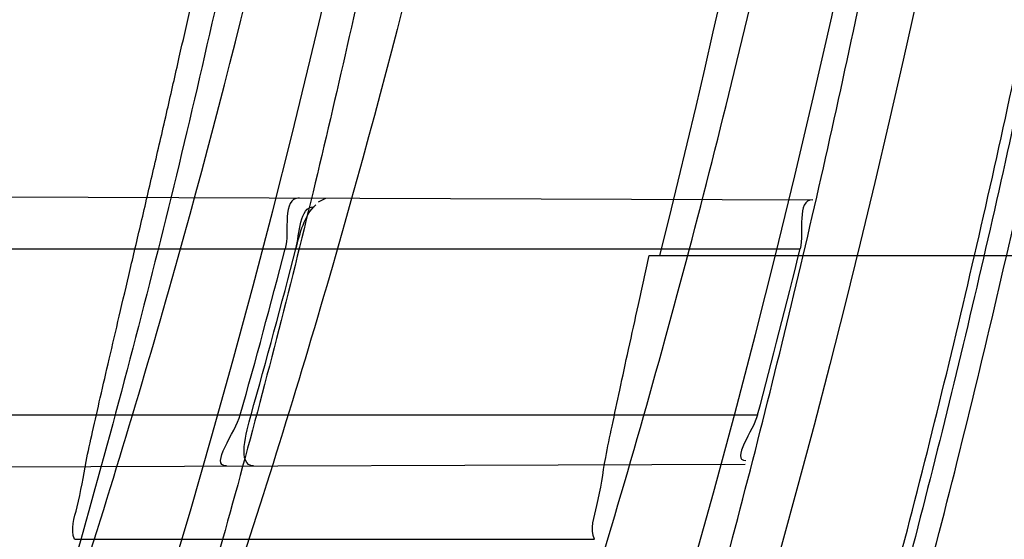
# Model space of a CAD drawing. Header units: millimetres. Extents: x 0 to 297, y 0 to 210.
# Tile 92 of 256: x 147.7758 to 147.8054, y 92.7954 to 92.811. Entities that reach past the tile are written whole.
import ezdxf

# ---------------------------------------------------------------- set-up
doc = ezdxf.new("R2010")
doc.units = ezdxf.units.MM
doc.header["$LTSCALE"] = 16.335
doc.layers.get('0').update_dxf_attribs({"linetype": 'CONTINUOUS'})
for name, color, linetype in [('01_GLOBAL', 7, 'CONTINUOUS'), ('INTFCLR_1', 7, 'CONTINUOUS'), ('INTFCLR_144815', 7, 'CONTINUOUS')]:
    doc.layers.add(name, color=color, linetype=linetype)

msp = doc.modelspace()

# ---------------------------------------------------------------- linework, layer by layer
at = {"color": 7, "linetype": 'Continuous'}
msp.add_circle((148.2308034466, 92.1164639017), 1.9, dxfattribs=at)
at = {"color": 9, "linetype": 'Continuous'}
msp.add_arc((148.2308034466, 92.1164639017), 1.8756493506, 92.9674534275, 177.0325465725, dxfattribs=at)
at = {"layer": '01_GLOBAL', "color": 7, "linetype": 'Continuous'}
msp.add_circle((148.2308034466, 92.1164639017), 1.925, dxfattribs=at)
at = {"layer": 'INTFCLR_1', "color": 9, "linetype": 'Continuous'}
for p, q in [((147.7562380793, 92.8057290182), (147.7996285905, 92.8055775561)), ((147.7565565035, 92.80410369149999), (147.799248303, 92.80410369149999)), ((147.755059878, 92.7991036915), (147.7979681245, 92.7991036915)), ((147.7537535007, 92.7974696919), (147.7975919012, 92.7976227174))]:
    msp.add_line(p, q, dxfattribs=at)
at = {"layer": 'INTFCLR_1', "color": 7, "linetype": 'Continuous'}
msp.add_line((147.7847686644, 92.8055126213), (147.7849910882, 92.8056286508), dxfattribs=at)
at = {"layer": 'INTFCLR_1', "color": 6, "linetype": 'Continuous'}
for centre, radius, start, end in [((147.5056636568, 92.8766036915), 0.3017258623, 270, 90.00000002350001), ((147.5056636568, 92.8766036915), 0.2867456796, 270, 90.00000002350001), ((147.5056857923, 92.8766022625), 0.2873793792, 344.3551674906, 345.3878368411), ((147.5059944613, 92.8766022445), 0.2873923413, 344.3558949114, 345.3885142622), ((147.505685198, 92.8766024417), 0.3023828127, 345.1497552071, 346.1277321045)]:
    msp.add_arc(centre, radius, start, end, dxfattribs=at)
at = {"layer": 'INTFCLR_1', "color": 9, "linetype": 'Continuous'}
for points, knots in [([(147.7739207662, 92.7833025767), (147.7745143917, 92.7849178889), (147.775677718, 92.78817961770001), (147.7778942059, 92.7947943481), (147.7814905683, 92.8066675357), (147.7848253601, 92.820603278), (147.7870274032, 92.8330582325), (147.787953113, 92.83941797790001), (147.7884308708, 92.8430963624), (147.7895335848, 92.8523310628), (147.7906793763, 92.8681102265), (147.7904956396, 92.88672685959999), (147.789629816, 92.89879125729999), (147.7890851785, 92.90436193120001), (147.7886841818, 92.9080669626), (147.7874452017, 92.918066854), (147.7846320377, 92.9340794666), (147.7805782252, 92.9497128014), (147.7776786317, 92.9589915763), (147.7765880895, 92.96231049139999), (147.7749290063, 92.96719941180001), (147.771186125, 92.9774204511), (147.7647225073, 92.99242174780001), (147.7573615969, 93.00659423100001), (147.7522300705, 93.01531748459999), (147.74983173, 93.0192005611), (147.748238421, 93.02173172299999), (147.7439293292, 93.0283886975), (147.7367086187, 93.03860548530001), (147.7266787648, 93.0510431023), (147.7181834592, 93.0603660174), (147.7122490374, 93.0663251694), (147.7089678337, 93.0694802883), (147.7044151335, 93.07373538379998), (147.6980427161, 93.0793069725), (147.691144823, 93.084712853), (147.6867712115, 93.0878231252), (147.6846401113, 93.08925308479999), (147.683241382, 93.0901520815), (147.6819885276, 93.09091746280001), (147.6808874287, 93.09154948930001), (147.6799491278, 93.09203983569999), (147.6791251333, 93.09242738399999), (147.6784918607, 93.0926304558), (147.6779419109, 93.0927747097), (147.6776450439, 93.0924128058), (147.6779068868, 93.09190500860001), (147.678285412, 93.09126392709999), (147.678982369, 93.0903782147), (147.6799093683, 93.0892868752), (147.68099579, 93.0880857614), (147.6821866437, 93.08680384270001), (147.6839471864, 93.0849402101), (147.6864529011, 93.0823207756), (147.6911298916, 93.0774130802), (147.696237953, 93.07190717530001), (147.7008912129, 93.0666447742), (147.7037675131, 93.0632984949), (147.7083927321, 93.0578052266), (147.7154736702, 93.0489031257), (147.7247566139, 93.03595157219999), (147.731475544, 93.0253784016), (147.7358745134, 93.0178524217), (147.7388592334, 93.01255911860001), (147.7440084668, 93.0028972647), (147.7508853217, 92.9883069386), (147.755629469, 92.9761424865), (147.7578360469, 92.9698354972)], [0, 0, 0, 0, 0.0103792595, 0.0208842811, 0.0420721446, 0.0851858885, 0.1071984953, 0.1183380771, 0.123943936, 0.1295693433, 0.1744299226, 0.2192388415, 0.2417237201, 0.2473597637, 0.2529962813, 0.2641993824, 0.3081295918, 0.3509327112, 0.3614952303, 0.3667582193, 0.3720021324, 0.3926323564, 0.4323913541, 0.4704239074, 0.4888657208, 0.4934194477, 0.497950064, 0.5069039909, 0.5412450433, 0.5733438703, 0.6032118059, 0.6172673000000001, 0.6240601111, 0.6306649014, 0.6548506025, 0.6750843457, 0.6834913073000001, 0.6872123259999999, 0.6905622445, 0.6935176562, 0.6960693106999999, 0.6982084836, 0.6999280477, 0.7014829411, 0.7024060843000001, 0.7029587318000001, 0.7038763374, 0.7054334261, 0.7076628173, 0.7105600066, 0.714112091, 0.7174145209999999, 0.7211168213, 0.7295725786, 0.7392778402, 0.7620040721, 0.7748640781, 0.7816422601, 0.7886165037, 0.8181744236, 0.8502177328, 0.884679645, 0.8936796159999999, 0.902792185, 0.9213283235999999, 0.9597006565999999, 1, 1, 1, 1]), ([(147.6811764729, 93.0916036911), (147.6818287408, 93.0916035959), (147.6836257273, 93.09064726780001), (147.6857695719, 93.0894825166), (147.6878575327, 93.08815416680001), (147.690022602, 93.08673125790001), (147.6944669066, 93.0836295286), (147.7014777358, 93.0782474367), (147.7079605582, 93.07269628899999), (147.7125922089, 93.06845780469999), (147.7159282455, 93.06531718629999), (147.7219597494, 93.05938825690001), (147.730595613, 93.0501132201), (147.7407946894, 93.0377377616), (147.7481414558, 93.0275676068), (147.7525258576, 93.02094069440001), (147.75414614, 93.0184223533), (147.7565841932, 93.01456039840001), (147.7617989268, 93.0058880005), (147.7692817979, 92.99179533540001), (147.7758568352, 92.9768697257), (147.7796645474, 92.9666988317), (147.7813517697, 92.961835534), (147.7824604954, 92.9585349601), (147.7854073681, 92.94931094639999), (147.7895285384, 92.9337676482), (147.7923901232, 92.91783829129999), (147.7936501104, 92.9078915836), (147.7940578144, 92.90420708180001), (147.7946115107, 92.8986677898), (147.7954917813, 92.88667134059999), (147.7956786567, 92.8681563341), (147.7945135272, 92.85246501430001), (147.7933925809, 92.8432832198), (147.7929068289, 92.8396251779), (147.7919655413, 92.8333000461), (147.7897259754, 92.82091051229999), (147.7863346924, 92.80705067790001), (147.7826792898, 92.79524665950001), (147.7804259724, 92.7886688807), (147.7792433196, 92.78542534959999), (147.7786398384, 92.7838190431)], [0, 0, 0, 0, 0.0056084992, 0.016622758, 0.0214510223, 0.0268121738, 0.0389184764, 0.0680276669, 0.1027789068, 0.1122614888, 0.1220107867, 0.1421735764, 0.1849752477, 0.2309092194, 0.2799812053, 0.2927645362, 0.2992310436, 0.3057293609, 0.3320345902, 0.3862266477, 0.4428037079, 0.4721337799, 0.479586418, 0.4870651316, 0.5020714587, 0.5628449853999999, 0.6251697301, 0.6410581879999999, 0.6490513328, 0.6570434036, 0.6889243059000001, 0.7524504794, 0.8160576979, 0.8240355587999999, 0.8319861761, 0.8477866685, 0.8790166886, 0.9402183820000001, 0.9703167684, 0.9852456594, 1, 1, 1, 1]), ([(147.6811764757, 92.6616036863), (147.6810781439, 92.6616036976), (147.6808373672, 92.6616511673), (147.6808497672, 92.6620839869), (147.6811074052, 92.66252928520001), (147.6815528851, 92.66319115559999), (147.6822318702, 92.6640149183), (147.6835407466, 92.6654986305), (147.6855593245, 92.6676144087), (147.6883533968, 92.67047263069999), (147.6928736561, 92.67507601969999), (147.6978811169, 92.68027873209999), (147.7024841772, 92.6852758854), (147.7049756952, 92.68805332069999), (147.7064519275, 92.6897231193), (147.7103658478, 92.69419510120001), (147.7171547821, 92.70234315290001), (147.7265732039, 92.71484082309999), (147.7342592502, 92.7262958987), (147.7391039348, 92.7342592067), (147.7413524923, 92.7381219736), (147.7428653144, 92.74076896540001), (147.7470335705, 92.74827048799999), (147.7534974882, 92.7611245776), (147.7597854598, 92.7761068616), (147.7637211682, 92.7870999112), (147.7655837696, 92.7927940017), (147.7666180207, 92.7961131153), (147.7691666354, 92.8045735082), (147.7729221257, 92.8193173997), (147.7759956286, 92.83708214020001), (147.7773158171, 92.8488648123), (147.7777944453, 92.8543974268), (147.7780778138, 92.8581145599), (147.7786975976, 92.86830028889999), (147.7788639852, 92.8849640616), (147.7776820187, 92.90156740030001), (147.7764527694, 92.9116340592), (147.7759502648, 92.9152888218), (147.7751474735, 92.9207210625), (147.7731505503, 92.93223826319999), (147.7691057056, 92.949481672), (147.7648598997, 92.9628870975), (147.7625223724, 92.96940981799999)], [0, 0, 0, 0, 0.0008731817, 0.001718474, 0.0032338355, 0.0055641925, 0.0087322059, 0.0127298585, 0.0231213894, 0.0346993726, 0.0482226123, 0.08041255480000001, 0.0988155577, 0.1085507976, 0.1135449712, 0.1186069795, 0.1613231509, 0.207686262, 0.2575123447, 0.2837454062, 0.2904461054, 0.2972015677, 0.3108182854, 0.366650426, 0.4248609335, 0.4549769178, 0.4703146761, 0.4780576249, 0.4858477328, 0.5487775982, 0.6130123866, 0.6457680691, 0.6540347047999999, 0.6623246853, 0.6788711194, 0.7446474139, 0.8101273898, 0.8265053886, 0.8346996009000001, 0.8428861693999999, 0.8752668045, 0.9384714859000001, 1, 1, 1, 1])]:
    msp.add_open_spline(points, degree=3, knots=knots, dxfattribs=at)
at = {"layer": 'INTFCLR_1', "color": 6, "linetype": 'Continuous'}
for points, knots in [([(147.7024190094, 93.0916036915), (147.7018087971, 93.0916036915), (147.7029114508, 93.08950324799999), (147.7038583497, 93.08834455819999), (147.7054058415, 93.0863113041), (147.7073153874, 93.0840115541), (147.7097564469, 93.0810765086), (147.7126098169, 93.0776680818), (147.7156703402, 93.073960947), (147.7186923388, 93.0702356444), (147.721505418, 93.0666872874), (147.7240879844, 93.06335701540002), (147.7264364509, 93.0602594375), (147.7285589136, 93.05739951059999), (147.7304701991, 93.0547707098), (147.7321890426, 93.05236174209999), (147.7337330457, 93.05015870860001), (147.7351142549, 93.0481557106), (147.7363481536, 93.04633959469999), (147.7374498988, 93.04469533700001), (147.7384368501, 93.0432038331), (147.7393145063, 93.04186262), (147.740301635, 93.0403384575), (147.7413416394, 93.03871140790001), (147.7424164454, 93.0370044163), (147.7434051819, 93.03541431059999), (147.7444675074, 93.0336832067), (147.7454727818, 93.0320194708), (147.7463989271, 93.0304656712), (147.7472040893, 93.0291000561), (147.7480924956, 93.0275744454), (147.7490691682, 93.0258742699), (147.7501439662, 93.02397450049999), (147.7513258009, 93.02184928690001), (147.7526254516, 93.0194658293), (147.7540567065, 93.016782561), (147.7556293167, 93.01375936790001), (147.7573520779, 93.0103498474), (147.7592357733, 93.0064972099), (147.7612959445, 93.00212210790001), (147.7635459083, 92.9971289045), (147.7659975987, 92.99139551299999), (147.7686600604, 92.9847751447), (147.771540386, 92.9770580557), (147.7745995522, 92.96806700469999), (147.7776353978, 92.9580497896), (147.7804347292, 92.9474285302), (147.7828479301, 92.9366846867), (147.7848548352, 92.9259114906), (147.7864550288, 92.91515159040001), (147.7876568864, 92.9044033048), (147.7884643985, 92.8936919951), (147.7888848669, 92.883007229), (147.788923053, 92.8723658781), (147.7885832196, 92.8617581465), (147.7878679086, 92.85118540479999), (147.7867790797, 92.8406561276), (147.7853146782, 92.8301491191), (147.7834744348, 92.81967840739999), (147.7812492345, 92.80922126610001), (147.7786373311, 92.7987909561), (147.7756726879, 92.7885321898), (147.7725298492, 92.77894344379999), (147.7694333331, 92.7704309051), (147.7665578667, 92.7631606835), (147.763914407, 92.756913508), (147.7614912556, 92.751504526), (147.7592772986, 92.74679278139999), (147.7572566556, 92.7426627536), (147.7554148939, 92.7390284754), (147.7537381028, 92.7358200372), (147.7522167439, 92.7329849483), (147.7508394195, 92.7304773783), (147.7495919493, 92.72825221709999), (147.7484619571, 92.7262722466), (147.7474378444, 92.724505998), (147.7465123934, 92.7229325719), (147.7456788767, 92.7215330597), (147.7447260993, 92.71995062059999), (147.7436842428, 92.71824390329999), (147.7424549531, 92.71626272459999), (147.7413949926, 92.7145809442), (147.7404087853, 92.71303704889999), (147.7395314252, 92.7116777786), (147.7385421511, 92.7101629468), (147.7374297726, 92.7084808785), (147.7361816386, 92.706620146), (147.7347816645, 92.7045655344), (147.7332139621, 92.7023025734), (147.7314607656, 92.69981828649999), (147.7295082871, 92.69710583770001), (147.7273377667, 92.6941536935), (147.7249300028, 92.69095159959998), (147.7222786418, 92.6875081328), (147.7193828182, 92.6838337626), (147.7162651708, 92.67997262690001), (147.7130841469, 92.6761093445), (147.7101062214, 92.67254834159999), (147.7075479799, 92.66947614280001), (147.7055504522, 92.6670757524), (147.7039276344, 92.6649548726), (147.7029496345, 92.6637602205), (147.7017963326, 92.66160369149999), (147.7024190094, 92.66160369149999)], [0, 0, 0, 0, 0.0038604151, 0.0075016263, 0.0124785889, 0.0188917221, 0.0268498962, 0.0364677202, 0.04706947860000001, 0.0572444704, 0.0668187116, 0.0757144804, 0.08390538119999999, 0.0914099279, 0.098245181, 0.1044667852, 0.1101313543, 0.1152642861, 0.1198589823, 0.1240215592, 0.1277856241, 0.1311734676, 0.1341617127, 0.1392736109, 0.1433897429, 0.1469230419, 0.1511192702, 0.1562389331, 0.1592204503, 0.1625628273, 0.1662680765, 0.1703891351, 0.1749670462, 0.1800766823, 0.185772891, 0.1921413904, 0.1993155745, 0.2073310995, 0.2163076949, 0.2264451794, 0.2379233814, 0.250953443, 0.2658909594, 0.2830621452, 0.3030578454, 0.3259639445, 0.3492662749, 0.372530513, 0.3956109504, 0.4185782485, 0.4413347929, 0.4640172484, 0.48651927, 0.5089682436, 0.5313242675, 0.553647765, 0.5759939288, 0.5982772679, 0.6207473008, 0.6432362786, 0.6658996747, 0.6887559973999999, 0.7107777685, 0.7297237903, 0.7460531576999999, 0.7602331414, 0.7726347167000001, 0.7835467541, 0.7931663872, 0.8017211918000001, 0.8093215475, 0.8160683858, 0.8220758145, 0.8274205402, 0.8322066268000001, 0.8364980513, 0.8403368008, 0.8437547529, 0.8468031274, 0.8520223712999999, 0.8564046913, 0.8615533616, 0.8645986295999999, 0.8679945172, 0.8717882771, 0.8760445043, 0.8807522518, 0.8859628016, 0.8917731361, 0.8981681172, 0.9051985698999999, 0.9129160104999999, 0.9213486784, 0.9305434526, 0.9404096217, 0.9509435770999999, 0.9619432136, 0.9720502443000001, 0.9803711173, 0.9870628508, 0.9922716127, 0.99606073, 1, 1, 1, 1]), ([(147.7024190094, 92.66160369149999), (147.7031143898, 92.66160369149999), (147.7043203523, 92.6624163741), (147.7061744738, 92.6635325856), (147.7083002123, 92.66507723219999), (147.710928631, 92.6670898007), (147.7140582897, 92.6696593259), (147.7175074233, 92.6726544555), (147.7210070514, 92.6758564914), (147.724310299, 92.6790215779), (147.7273371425, 92.6820373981), (147.7300923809, 92.6848835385), (147.7325889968, 92.6875456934), (147.7348455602, 92.6900206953), (147.7368773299, 92.69230773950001), (147.7387011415, 92.69440843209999), (147.7403405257, 92.6963368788), (147.7418089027, 92.69809721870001), (147.74312239, 92.69969855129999), (147.7442950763, 92.7011505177), (147.7453447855, 92.7024683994), (147.7462981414, 92.7036803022), (147.7472372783, 92.7048876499), (147.7482377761, 92.70618954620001), (147.7492999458, 92.7075906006), (147.7503509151, 92.70899661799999), (147.7513832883, 92.71039607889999), (147.7524574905, 92.7118722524), (147.7536466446, 92.7135309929), (147.7549757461, 92.71541616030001), (147.7564609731, 92.7175638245), (147.7581179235, 92.7200131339), (147.7599603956, 92.72280467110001), (147.7620026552, 92.725988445), (147.7642665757, 92.7296344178), (147.7667734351, 92.73382309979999), (147.7695429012, 92.73865281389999), (147.7725956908, 92.7442536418), (147.7759494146, 92.7507780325), (147.7796263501, 92.7584542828), (147.7835547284, 92.7673916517), (147.7874822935, 92.777309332), (147.7911546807, 92.7877658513), (147.7944163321, 92.7983650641), (147.7972390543, 92.8090034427), (147.7996322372, 92.81966957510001), (147.8015947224, 92.830307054), (147.8031423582, 92.84094476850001), (147.8042785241, 92.8515373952), (147.8050140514, 92.86210180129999), (147.805355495, 92.8726275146), (147.8053083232, 92.8831163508), (147.8048760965, 92.8935745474), (147.8040611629, 92.9039954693), (147.8028633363, 92.9143835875), (147.8012816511, 92.9247373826), (147.799316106, 92.935041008), (147.7969588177, 92.94531754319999), (147.7942058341, 92.9555541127), (147.7910435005, 92.9657625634), (147.7874805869, 92.97589100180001), (147.7836594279, 92.98555735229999), (147.7798256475, 92.9943126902), (147.7762354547, 93.0018480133), (147.7729615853, 93.0082575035), (147.7699846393, 93.0137592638), (147.767284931, 93.01850609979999), (147.7648405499, 93.0226260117), (147.7626315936, 93.0262165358), (147.7606351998, 93.029359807), (147.7588346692, 93.032115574), (147.7572125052, 93.0345383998), (147.7557564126, 93.0366668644), (147.7544486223, 93.0385420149), (147.7532796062, 93.0401903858), (147.7522307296, 93.04164776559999), (147.7512884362, 93.0429399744), (147.7503875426, 93.0441606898), (147.749451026, 93.0454152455), (147.7484191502, 93.0467800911), (147.7473563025, 93.048166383), (147.7462900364, 93.04953808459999), (147.7452102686, 93.0509094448), (147.7440251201, 93.0523937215), (147.7427013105, 93.0540257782), (147.7412185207, 93.05582248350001), (147.7395625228, 93.05779146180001), (147.7377136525, 93.05994306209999), (147.7356554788, 93.0622827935), (147.733366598, 93.0648176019), (147.7308303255, 93.0675463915), (147.7280323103, 93.07046241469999), (147.7249547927, 93.0735545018), (147.7215984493, 93.0767954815), (147.7180191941, 93.0800963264), (147.7144644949, 93.08320501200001), (147.7112102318, 93.085894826), (147.7084715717, 93.08800309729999), (147.7062664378, 93.089614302), (147.7043599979, 93.09076625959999), (147.7031273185, 93.0916036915), (147.7024190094, 93.0916036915)], [0, 0, 0, 0, 0.0042187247, 0.0081401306, 0.0133978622, 0.0200459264, 0.0282638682, 0.0379443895, 0.0477615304, 0.05703690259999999, 0.0656973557, 0.0736821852, 0.0810680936, 0.0878383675, 0.0940009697, 0.0996271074, 0.1047154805, 0.1093563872, 0.1135342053, 0.1172803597, 0.1206792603, 0.1237557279, 0.1266349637, 0.1299589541, 0.1337168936, 0.1373013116, 0.1406085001, 0.1442672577, 0.148377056, 0.1529904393, 0.1582606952, 0.164218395, 0.1709303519, 0.1785521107, 0.1871652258, 0.1969659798, 0.2081658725, 0.2209392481, 0.2356613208, 0.2526660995, 0.2725685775, 0.2948769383, 0.3173640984, 0.3397873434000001, 0.3621386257, 0.3841211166, 0.4060891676, 0.4277469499, 0.4493218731, 0.470705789, 0.4919793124, 0.5131981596, 0.5343255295, 0.5554668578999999, 0.5765984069, 0.5977513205, 0.6189954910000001, 0.6402209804, 0.6617015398, 0.6832900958, 0.7050415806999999, 0.7268239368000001, 0.7463339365, 0.7630160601, 0.7774553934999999, 0.7899931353, 0.8009638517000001, 0.8105830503, 0.8190545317, 0.8265380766, 0.8331730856, 0.8390248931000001, 0.8442268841, 0.8488182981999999, 0.8528943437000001, 0.8564866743, 0.8597116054, 0.8625968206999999, 0.8656908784, 0.8692094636, 0.8729771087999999, 0.8762884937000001, 0.879749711, 0.8835661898, 0.8878115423, 0.8924986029, 0.8976989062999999, 0.9034198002, 0.9097088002, 0.9166034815, 0.9241390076, 0.9323094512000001, 0.9411199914, 0.9506041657, 0.9606137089, 0.9706541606, 0.9792553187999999, 0.9862062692, 0.9916647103, 0.9957028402, 1, 1, 1, 1])]:
    msp.add_open_spline(points, degree=3, knots=knots, dxfattribs=at)
for points in [[(147.7841861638, 92.8056314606), (147.7836583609, 92.805633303), (147.7839032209, 92.804614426), (147.7837700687, 92.80410369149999)], [(147.7996285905, 92.8055775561), (147.7991212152, 92.8055793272), (147.7993699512, 92.80459627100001), (147.799248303, 92.80410369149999)], [(147.7820062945, 92.7975683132), (147.7814763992, 92.7975664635), (147.7822753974, 92.79859342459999), (147.7824182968, 92.7991036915)], [(147.7828190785, 92.7975711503), (147.7823075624, 92.7975693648), (147.7826024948, 92.7986111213), (147.7827404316, 92.7991036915)], [(147.7979681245, 92.7991036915), (147.7978469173, 92.7986465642), (147.797141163, 92.7977281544), (147.7976140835, 92.7977298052)]]:
    msp.add_open_spline(points, degree=3, dxfattribs=at)
at = {"layer": 'INTFCLR_1', "color": 7, "linetype": 'Continuous'}
for points in [[(147.7840921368, 92.80410369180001), (147.7842081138, 92.8045485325), (147.7841830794, 92.80537119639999), (147.7846427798, 92.8053681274)], [(147.7840921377, 92.80410369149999), (147.7842154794, 92.8045713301), (147.7843340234, 92.8050970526), (147.7846880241, 92.80542657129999)]]:
    msp.add_open_spline(points, degree=3, dxfattribs=at)
at = {"layer": 'INTFCLR_144815', "color": 6, "linetype": 'Continuous'}
msp.add_line((147.7947096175, 92.8038996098), (147.8121585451, 92.8038996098), dxfattribs=at)
at = {"layer": 'INTFCLR_144815', "color": 9, "linetype": 'Continuous'}
msp.add_line((147.7774330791, 92.79536206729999), (147.7930634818, 92.79536206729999), dxfattribs=at)
at = {"layer": 'INTFCLR_144815', "color": 6, "linetype": 'Continuous'}
for radius in [0.3190566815, 0.3040475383]:
    msp.add_circle((147.5056636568, 92.8766036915), radius, dxfattribs=at)
for radius, start, end in [(0.4398395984, 313.9937911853, 154.5150993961), (0.3241269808, 308.490992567, 51.50900743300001), (0.3391361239, 316.9838592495, 43.0161407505), (0.3200091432, 313.9992414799, 46.00075850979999), (0.2983582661, 345.8961331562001, 14.1038668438)]:
    msp.add_arc((147.5056636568, 92.8766036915), radius, start, end, dxfattribs=at)
at = {"layer": 'INTFCLR_144815', "color": 9, "linetype": 'Continuous'}
for centre, radius, start, end in [((147.5056636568, 92.8766036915), 0.4080560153, 292.4997540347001, 54.0964566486), ((147.5056765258, 92.87660676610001), 0.3618850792, 311.2505121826, 48.7494878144), ((147.5056636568, 92.87660369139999), 0.3298406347, 314.0862202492, 45.9137797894), ((147.5056636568, 92.8766036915), 0.3219531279, 313.8592910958, 46.1407088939), ((147.5056636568, 92.8766036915), 0.3198467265, 314.0319604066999, 45.9680396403), ((147.5056636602, 92.8766036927), 0.3681108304, 292.4997540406, 16.610836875)]:
    msp.add_arc(centre, radius, start, end, dxfattribs=at)
at = {"layer": 'INTFCLR_144815', "color": 6, "linetype": 'Continuous'}
for points, knots in [([(147.7284687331, 92.65410377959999), (147.7281248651, 92.65411009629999), (147.7284667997, 92.6553861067), (147.7289335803, 92.6559818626), (147.7294381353, 92.656793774), (147.7299269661, 92.65749477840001), (147.7305020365, 92.6583039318), (147.731162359, 92.6592026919), (147.7319099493, 92.66020143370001), (147.7327456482, 92.66130133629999), (147.7336709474, 92.66250732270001), (147.7346879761, 92.6638247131), (147.7357985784, 92.6652591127), (147.7370029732, 92.6668144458), (147.7382990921, 92.66849222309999), (147.7396836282, 92.6702928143), (147.7411548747, 92.6722190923), (147.7427145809, 92.6742789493), (147.7443650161, 92.6764816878), (147.746103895, 92.67883130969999), (147.7479255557, 92.6813277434), (147.749823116, 92.6839695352), (147.7517910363, 92.68675738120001), (147.7538223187, 92.689690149), (147.7559091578, 92.6927656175), (147.7580430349, 92.6959804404), (147.760214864, 92.6993301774), (147.7624151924, 92.7028094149), (147.7646343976, 92.70641190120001), (147.7668628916, 92.71013072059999), (147.7690913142, 92.71395848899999), (147.7713106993, 92.7178875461), (147.7735126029, 92.7219101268), (147.7756891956, 92.72601851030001), (147.7778333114, 92.73020512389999), (147.7799384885, 92.73446266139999), (147.781998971, 92.73878415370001), (147.7840096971, 92.7431630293), (147.785966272, 92.7475931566), (147.7878649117, 92.7520688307), (147.7897023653, 92.75658470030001), (147.7914762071, 92.7611366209), (147.7931808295, 92.76571122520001), (147.7948144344, 92.7703031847), (147.7963777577, 92.7749136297), (147.7978725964, 92.77954824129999), (147.7992992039, 92.7842086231), (147.8006556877, 92.7888890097), (147.801941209, 92.79358669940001), (147.803154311, 92.79829575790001), (147.8042942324, 92.8030117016), (147.8053612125, 92.8077336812), (147.806355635, 92.81246156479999), (147.8072778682, 92.8171953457), (147.8081281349, 92.82193449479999), (147.8089065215, 92.8266777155), (147.8096131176, 92.831423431), (147.8102481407, 92.8361706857), (147.8108118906, 92.84091921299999), (147.8113046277, 92.8456686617), (147.8117265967, 92.8504187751), (147.8120780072, 92.8551692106), (147.8123590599, 92.8599199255), (147.812569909, 92.86467073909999), (147.8127106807, 92.8694216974), (147.8127814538, 92.87417265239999), (147.8127822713, 92.87892366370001), (147.8127131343, 92.88367460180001), (147.8125740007, 92.8884255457), (147.8123647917, 92.8931763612), (147.8120853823, 92.8979270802), (147.8117356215, 92.9026774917), (147.8113153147, 92.90742751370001), (147.8108242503, 92.91217686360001), (147.8102621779, 92.9169253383), (147.8096288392, 92.921672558), (147.8089239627, 92.9264180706), (147.8081472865, 92.93116125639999), (147.8072985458, 92.9359014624), (147.8063774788, 92.9406379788), (147.8053839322, 92.9453695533), (147.804317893, 92.950094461), (147.8031794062, 92.9548110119), (147.8019684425, 92.9595180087), (147.8006848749, 92.96421469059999), (147.7993287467, 92.9688997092), (147.7979004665, 92.97357066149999), (147.7964007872, 92.97822446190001), (147.7948306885, 92.98285783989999), (147.7931912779, 92.987467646), (147.7914839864, 92.9920503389), (147.7897106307, 92.9966019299), (147.7878734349, 93.00111803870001), (147.7859750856, 93.0055938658), (147.7840187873, 93.01002417), (147.7820083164, 93.01440325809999), (147.7799480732, 93.0187249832), (147.7778431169, 93.02298277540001), (147.7756991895, 93.02716968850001), (147.773522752, 93.0312784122), (147.7713209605, 93.0353013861), (147.7691016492, 93.0392308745), (147.7668732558, 93.0430591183), (147.7646447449, 93.04677845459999), (147.7624254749, 93.0503814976), (147.7602250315, 93.0538613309), (147.7580530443, 93.0572116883), (147.7559189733, 93.0604271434), (147.7538319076, 93.0635032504), (147.7518003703, 93.06643665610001), (147.7498321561, 93.0692251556), (147.7479341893, 93.0718677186), (147.7461124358, 93.07436445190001), (147.7443718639, 93.076716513), (147.7427164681, 93.07892596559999), (147.7411492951, 93.0809956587), (147.7396725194, 93.0829290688), (147.7382875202, 93.0847301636), (147.7369950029, 93.086403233), (147.7357951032, 93.08795275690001), (147.7346874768, 93.08938331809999), (147.7336714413, 93.09069941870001), (147.7327460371, 93.0919055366), (147.7319101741, 93.0930056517), (147.7311625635, 93.0940044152), (147.7305021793, 93.0949032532), (147.72992705, 93.09571248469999), (147.7294381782, 93.0964135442), (147.7289336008, 93.0972254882), (147.7284668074, 93.0978212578), (147.728124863, 93.0990972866), (147.7284687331, 93.0991036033)], [0, 0, 0, 0, 0.0021236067, 0.0044659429, 0.005996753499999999, 0.007775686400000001, 0.0098091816, 0.0121043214, 0.0146687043, 0.0175100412, 0.0206343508, 0.0240542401, 0.0277864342, 0.0318356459, 0.0362005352, 0.040877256, 0.0458603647, 0.0511668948, 0.0568307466, 0.06285557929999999, 0.0692156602, 0.07591263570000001, 0.0829392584, 0.09028590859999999, 0.0979403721, 0.1058876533, 0.114110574, 0.1225900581, 0.1313055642, 0.140235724, 0.1493588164, 0.1586532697, 0.1680981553, 0.1776734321, 0.1873601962, 0.1971407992, 0.2069991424, 0.2169205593, 0.2268918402, 0.236901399, 0.2469387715, 0.256994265, 0.2670652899, 0.2770813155, 0.2870874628, 0.2971238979, 0.3071487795, 0.3171804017, 0.3272115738, 0.3372204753, 0.347205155, 0.3571681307, 0.3671107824, 0.3770356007, 0.3869457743, 0.396839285, 0.4067137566, 0.4165706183, 0.4264117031, 0.436238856, 0.4460529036, 0.4558561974, 0.465649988, 0.4754369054, 0.4852183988, 0.4949970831, 0.5047743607, 0.514552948, 0.5243342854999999, 0.5341210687, 0.5439147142, 0.5537177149, 0.5635313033, 0.5733577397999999, 0.5831983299, 0.5930548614, 0.6029285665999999, 0.6128203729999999, 0.6227310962, 0.6326618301, 0.642613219, 0.6525827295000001, 0.6625684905, 0.6725713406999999, 0.6825918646, 0.692631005, 0.7026858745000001, 0.7127502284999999, 0.7228203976, 0.7328919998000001, 0.7429592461, 0.7530154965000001, 0.7630529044, 0.7730624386, 0.783033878, 0.7929554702, 0.8028140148, 0.8125949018, 0.8222819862, 0.8318577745, 0.8413032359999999, 0.8505983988, 0.8597223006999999, 0.868653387, 0.8773699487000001, 0.8858505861, 0.894074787, 0.9020233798, 0.9096791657, 0.9170272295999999, 0.9240552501, 0.9307537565, 0.9371162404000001, 0.9431389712, 0.9488208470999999, 0.9541629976, 0.959168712, 0.963842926, 0.9681919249, 0.9722229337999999, 0.9759438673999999, 0.9793632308, 0.9824892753, 0.9853304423, 0.9878949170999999, 0.9901903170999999, 0.992224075, 0.994003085, 0.9955339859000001, 0.9978763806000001, 1, 1, 1, 1]), ([(147.7357237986, 93.0916036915), (147.7353758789, 93.0916036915), (147.7356994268, 93.09031299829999), (147.7361425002, 93.0896962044), (147.7366231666, 93.08886737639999), (147.7370888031, 93.0881506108), (147.737636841, 93.0873240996), (147.7382660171, 93.08640637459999), (147.7389780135, 93.08538740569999), (147.7397734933, 93.08426604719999), (147.740653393, 93.08303795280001), (147.7416183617, 93.0816995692), (147.742668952, 93.0802468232), (147.7438053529, 93.07867577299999), (147.7450274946, 93.076982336), (147.7463347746, 93.0751626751), (147.7477261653, 93.0732130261), (147.7491999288, 93.0711300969), (147.7507536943, 93.06891097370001), (147.7523842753, 93.0665534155), (147.7540876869, 93.06405588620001), (147.755859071, 93.0614177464), (147.7576927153, 93.05863933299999), (147.7595821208, 93.05572198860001), (147.7615200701, 93.0526681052), (147.7634987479, 93.04948109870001), (147.7655098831, 93.0461653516), (147.7675449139, 93.0427261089), (147.7695951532, 93.0391693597), (147.7716519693, 93.0355016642), (147.7737069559, 93.0317299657), (147.7757520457, 93.0278614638), (147.7777796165, 93.02390347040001), (147.7797825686, 93.0198632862), (147.7817543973, 93.01574804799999), (147.783689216, 93.01156464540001), (147.785581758, 93.0073196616), (147.7874273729, 93.0030193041), (147.7892219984, 92.99866937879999), (147.7909621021, 92.9942753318), (147.7926447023, 92.9898420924), (147.7942672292, 92.9853743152), (147.7958276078, 92.98087605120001), (147.7973240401, 92.9763512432), (147.7987551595, 92.9718031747), (147.8001197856, 92.9672351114), (147.8014170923, 92.9626496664), (147.8026463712, 92.958049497), (147.8038071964, 92.9534366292), (147.8048992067, 92.948813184), (147.8059222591, 92.944180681), (147.8068762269, 92.9395408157), (147.8077611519, 92.9348946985), (147.8085770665, 92.9302436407), (147.8093241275, 92.92558837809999), (147.8100024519, 92.92092994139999), (147.8106122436, 92.91626881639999), (147.8111536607, 92.9116057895), (147.8116269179, 92.90694109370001), (147.812032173, 92.9022753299), (147.8123696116, 92.897608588), (147.8126393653, 92.8929413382), (147.8128415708, 92.8882735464), (147.8129763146, 92.88360558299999), (147.8130436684, 92.8789373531), (147.8130436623, 92.8742691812), (147.8129762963, 92.8696009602), (147.8128415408, 92.8649330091), (147.812639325, 92.8602652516), (147.8123695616, 92.85559802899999), (147.8120321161, 92.85093134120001), (147.8116268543, 92.84626561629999), (147.8111535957, 92.84160099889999), (147.8106121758, 92.8369380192), (147.8100023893, 92.8322769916), (147.809324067, 92.8276186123), (147.8085770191, 92.82296346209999), (147.8077611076, 92.8183124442), (147.8068762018, 92.81366644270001), (147.8059222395, 92.80902661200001), (147.8048992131, 92.8043942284), (147.8038072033, 92.79977078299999), (147.8026464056, 92.79515801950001), (147.8014171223, 92.79055782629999), (147.8001198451, 92.7859724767), (147.7987552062, 92.7814043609), (147.7973241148, 92.7768563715), (147.7958276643, 92.77233149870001), (147.7942673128, 92.76783330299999), (147.7926447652, 92.76336546), (147.7909621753, 92.7589322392), (147.7892220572, 92.7545381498), (147.7874274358, 92.7501882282), (147.7855818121, 92.7458878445), (147.7836892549, 92.7416428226), (147.7817544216, 92.73745938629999), (147.7797825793, 92.7333441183), (147.7777796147, 92.7293039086), (147.7757520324, 92.7253458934), (147.7737069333, 92.7214773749), (147.7716519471, 92.71770567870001), (147.7695951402, 92.7140380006), (147.7675449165, 92.7104812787), (147.7655099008, 92.70704206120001), (147.763498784, 92.7037263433), (147.7615201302, 92.7005393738), (147.7595822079, 92.69748553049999), (147.7576928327, 92.6945682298), (147.7558592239, 92.6917898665), (147.7540878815, 92.68915178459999), (147.7523844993, 92.6866542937), (147.7507539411, 92.684296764), (147.7492001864, 92.68207765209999), (147.7477264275, 92.6799947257), (147.7463350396, 92.67804507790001), (147.7450277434, 92.6762253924), (147.7438055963, 92.6745319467), (147.7426691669, 92.6729608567), (147.7416185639, 92.67150809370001), (147.7406535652, 92.67016966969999), (147.7397736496, 92.6689415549), (147.7389781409, 92.6678201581), (147.7382661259, 92.6668011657), (147.7376369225, 92.6658834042), (147.7370888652, 92.6650568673), (147.7366232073, 92.664340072), (147.7361425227, 92.6635112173), (147.735699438, 92.66289440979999), (147.7353758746, 92.66160369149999), (147.7357237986, 92.66160369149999)], [0, 0, 0, 0, 0.0022415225, 0.0046949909, 0.0062948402, 0.0081515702, 0.0102713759, 0.0126610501, 0.0153273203, 0.0182777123, 0.0215194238, 0.0250604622, 0.0289080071, 0.0330699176, 0.0375525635, 0.0423627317, 0.0475050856, 0.0529841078, 0.05880161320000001, 0.0649581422, 0.07145189, 0.07827835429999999, 0.08543053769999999, 0.0928988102, 0.1006709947, 0.1087324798, 0.1170666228, 0.1256550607, 0.1344781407, 0.1435153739, 0.1527460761, 0.1621498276, 0.1717063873, 0.1813963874, 0.1912015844, 0.2011049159, 0.2110906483, 0.2211444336, 0.2312534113, 0.241406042, 0.2515916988, 0.2618021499, 0.2720286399, 0.2822654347, 0.2925056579, 0.3027455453, 0.312979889, 0.3232065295, 0.3334216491, 0.3436244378, 0.3538122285, 0.3639852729, 0.3741416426, 0.3842825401, 0.3944068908, 0.4045165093, 0.4146106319, 0.4246916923, 0.4347594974, 0.444816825, 0.4548636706, 0.4649030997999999, 0.474935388, 0.4849637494, 0.494988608, 0.5050132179, 0.5150380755, 0.5250663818, 0.5350986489, 0.5451379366, 0.5551847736, 0.565241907, 0.5753096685, 0.5853904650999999, 0.5954845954, 0.6055938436, 0.615718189, 0.6258587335, 0.636015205, 0.6461877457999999, 0.6563757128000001, 0.6665780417, 0.6767934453, 0.6870195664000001, 0.6972543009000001, 0.7074936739, 0.7177343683, 0.7279706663, 0.7381976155, 0.7484076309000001, 0.7585937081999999, 0.7687462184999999, 0.7788551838, 0.7889090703, 0.7988948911, 0.808798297, 0.8186035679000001, 0.82829363, 0.8378502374, 0.8472540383, 0.8564847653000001, 0.8655219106, 0.8743449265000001, 0.8829333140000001, 0.8912673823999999, 0.8993287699, 0.9071008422, 0.9145690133, 0.9217210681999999, 0.9285473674, 0.9350409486, 0.9411974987, 0.9470149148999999, 0.9524939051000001, 0.9576363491, 0.9624464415, 0.9669292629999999, 0.9710911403, 0.9749388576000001, 0.9784798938, 0.9817217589, 0.9846721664, 0.9873385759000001, 0.9897282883, 0.9918482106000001, 0.9937049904, 0.9953049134, 0.9977584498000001, 1, 1, 1, 1]), ([(147.7930286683, 92.8766036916), (147.7930286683, 92.87365185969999), (147.7929418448, 92.8677449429), (147.7925510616, 92.8588860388), (147.7918988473, 92.850026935), (147.7909832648, 92.8411683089), (147.7898024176, 92.8323115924), (147.7883542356, 92.823459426), (147.78663577, 92.8146158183), (147.7846446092, 92.8057865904), (147.7823800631, 92.7969797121), (147.7798403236, 92.7882070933), (147.7770278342, 92.7794826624), (147.7739451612, 92.7708246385), (147.7706006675, 92.76225608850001), (147.7670056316, 92.7538045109), (147.7631791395, 92.74550420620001), (147.7591475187, 92.7373952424), (147.7549462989, 92.7295251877), (147.7506219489, 92.72194611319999), (147.7462311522, 92.7147136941), (147.7418401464, 92.70788457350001), (147.7375209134, 92.7015108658), (147.7333466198, 92.6956354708), (147.7293849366, 92.6902872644), (147.7256928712, 92.6854776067), (147.7223132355, 92.681202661), (147.719272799, 92.6774445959), (147.7165878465, 92.6741754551), (147.7142575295, 92.6713602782), (147.7122827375, 92.6689721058), (147.7106428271, 92.6669506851), (147.7093543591, 92.6653473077), (147.7083339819, 92.66391942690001), (147.7076676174, 92.6630872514), (147.7070414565, 92.66160369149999), (147.7074681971, 92.66160369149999)], [0, 0, 0, 0, 0.0374136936, 0.0748639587, 0.1123780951, 0.1499879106, 0.1877264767, 0.2256114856, 0.2636616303, 0.3018965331, 0.3403130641, 0.3789003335, 0.4176356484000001, 0.4564792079, 0.4953691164, 0.5342020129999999, 0.5728718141, 0.611197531, 0.6489667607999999, 0.6859303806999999, 0.721782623, 0.7561939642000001, 0.788825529, 0.8193610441, 0.8475376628, 0.8731799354, 0.8962089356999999, 0.9166076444, 0.9344457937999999, 0.9498358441, 0.9629038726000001, 0.9737937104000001, 0.9826269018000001, 0.9895233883, 0.9945911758, 1, 1, 1, 1]), ([(147.7213403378, 92.65410377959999), (147.7210071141, 92.6541098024), (147.7213359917, 92.6553531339), (147.7218077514, 92.6559237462), (147.7223120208, 92.6567115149), (147.7228022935, 92.6573910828), (147.7233789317, 92.65817632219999), (147.7240414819, 92.6590487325), (147.7247918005, 92.66001853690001), (147.7256308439, 92.66108688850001), (147.7265597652, 92.66225816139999), (147.7275795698, 92.6635360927), (147.7286913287, 92.6649251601), (147.7298959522, 92.66642999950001), (147.7311942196, 92.66805558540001), (147.7325865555, 92.6698069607), (147.7340730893, 92.6716893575), (147.7356532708, 92.6737077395), (147.7373256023, 92.6758664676), (147.7390872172, 92.67816872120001), (147.7409338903, 92.6806164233), (147.7428603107, 92.6832104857), (147.7448603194, 92.685951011), (147.7469269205, 92.68883718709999), (147.7490522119, 92.6918670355), (147.7512274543, 92.6950373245), (147.7534432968, 92.69834369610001), (147.755689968, 92.7017807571), (147.7579575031, 92.70534224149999), (147.760235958, 92.7090211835), (147.7625156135, 92.7128101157), (147.7647871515, 92.71670126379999), (147.7670417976, 92.7206867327), (147.769271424, 92.7247586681), (147.771468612, 92.72890938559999), (147.7736266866, 92.73313148), (147.7757397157, 92.7374178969), (147.7778024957, 92.7417619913), (147.7798105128, 92.7461575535), (147.7817598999, 92.7505988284), (147.783647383, 92.7550805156), (147.7854702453, 92.7595978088), (147.7872262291, 92.76414628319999), (147.7889135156, 92.76872195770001), (147.7905306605, 92.7733212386), (147.7920765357, 92.7779408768), (147.7935503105, 92.78257800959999), (147.7949513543, 92.7872299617), (147.7962792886, 92.79189450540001), (147.7975338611, 92.7965695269), (147.7987150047, 92.8012533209), (147.7998227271, 92.8059442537), (147.8008571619, 92.8106410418), (147.8018184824, 92.8153424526), (147.8027069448, 92.8200475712), (147.8035228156, 92.8247555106), (147.8042664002, 92.82946561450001), (147.8049379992, 92.8341772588), (147.8055379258, 92.83889001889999), (147.8060664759, 92.8436035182), (147.8065239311, 92.84831749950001), (147.8069105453, 92.8530317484), (147.8072265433, 92.85774612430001), (147.8074721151, 92.8624605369), (147.8076474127, 92.8671749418), (147.8077525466, 92.87188931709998), (147.8077759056, 92.8750323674), (147.8077759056, 92.87660369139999)], [0, 0, 0, 0, 0.0040984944, 0.008657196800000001, 0.0116427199, 0.0151159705, 0.0190904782, 0.0235807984, 0.0286007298, 0.0341649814, 0.0402875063, 0.046984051, 0.05427110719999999, 0.0621670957, 0.0706888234, 0.0798547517, 0.0896814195, 0.1001853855, 0.1113776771, 0.1232622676, 0.1358345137, 0.1490837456, 0.1629968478, 0.1775559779, 0.1927364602, 0.2085082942, 0.2248364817, 0.2416821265, 0.2590032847, 0.276756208, 0.2948964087, 0.3133796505, 0.3321629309, 0.351205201, 0.3704678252, 0.3899149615, 0.4095138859, 0.4292348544, 0.4490512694, 0.4689395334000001, 0.4888788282, 0.5088510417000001, 0.5288411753, 0.5488351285, 0.5688220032, 0.588792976, 0.6087392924, 0.6286557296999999, 0.648536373, 0.6683785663, 0.6881787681, 0.7079363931, 0.7276497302, 0.747319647, 0.7669461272, 0.7865313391, 0.8060763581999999, 0.8255838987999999, 0.8450563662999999, 0.8644971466, 0.8839093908, 0.9032968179, 0.9226632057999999, 0.9420124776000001, 0.9613488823, 0.9806766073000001, 1, 1, 1, 1]), ([(147.7410646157, 92.6666953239), (147.7404495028, 92.6667060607), (147.7414902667, 92.6687506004), (147.7422383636, 92.669998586), (147.7435068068, 92.67199377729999), (147.7450324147, 92.67425719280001), (147.7469644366, 92.6770809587), (147.749250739, 92.6803970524), (147.7518249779, 92.6841593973), (147.7544960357, 92.6881195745), (147.7570670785, 92.6920129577), (147.7594260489, 92.69565973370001), (147.7615657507, 92.6990429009), (147.7634969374, 92.7021624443), (147.7652378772, 92.7050307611), (147.7667974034, 92.7076504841), (147.7681918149, 92.7100343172), (147.7694356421, 92.71219608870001), (147.770554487, 92.71417062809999), (147.7716380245, 92.71610900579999), (147.7727354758, 92.71810146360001), (147.7738302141, 92.72012141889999), (147.7748430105, 92.7220188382), (147.7757359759, 92.7237158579), (147.7765233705, 92.7252307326), (147.7772180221, 92.72658178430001), (147.7778635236, 92.7278499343), (147.7785130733, 92.7291394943), (147.7792189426, 92.7305559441), (147.7799993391, 92.73214104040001), (147.7808643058, 92.73392194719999), (147.781823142, 92.7359274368), (147.7828847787, 92.7381880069), (147.7840568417, 92.7407345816), (147.7853513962, 92.7436131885), (147.7867767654, 92.7468694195), (147.7883442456, 92.7505617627), (147.7900690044, 92.7547703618), (147.7919653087, 92.7595946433), (147.7940438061, 92.7651545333), (147.7963075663, 92.77157823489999), (147.7987602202, 92.779058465), (147.801338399, 92.78766065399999), (147.8038697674, 92.79709545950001), (147.8061867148, 92.8069390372), (147.8081973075, 92.8168443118), (147.8098957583, 92.8267823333), (147.8112827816, 92.83673854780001), (147.8123599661, 92.8467181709), (147.8131265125, 92.85669328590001), (147.813584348, 92.86665864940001), (147.8136860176, 92.8732924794), (147.8136860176, 92.87660369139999)], [0, 0, 0, 0, 0.0081673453, 0.0154284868, 0.025145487, 0.0374546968, 0.0524606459, 0.0702814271, 0.0910268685, 0.1129482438, 0.1337055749, 0.1529641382, 0.1706077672, 0.186847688, 0.2016713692, 0.2151515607, 0.2273221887, 0.2383348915, 0.2482619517, 0.2574513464, 0.2678158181, 0.2784602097, 0.2879526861, 0.2963692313, 0.3039179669, 0.3106181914, 0.316537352, 0.3228091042, 0.3297871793, 0.3375473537, 0.3462645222, 0.3560710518, 0.3670580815, 0.3794198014, 0.3932872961, 0.4089598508, 0.4266081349, 0.4465389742, 0.4693403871, 0.4954216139, 0.5253358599, 0.5597543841, 0.5999196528, 0.6445403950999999, 0.6894180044, 0.7341505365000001, 0.7787008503, 0.8232446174, 0.8675822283, 0.911936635, 0.9560410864, 1, 1, 1, 1]), ([(147.8284438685, 92.8766036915), (147.8284438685, 92.87331672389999), (147.8283379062, 92.8667352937), (147.8278604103, 92.8568643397), (147.8270625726, 92.84699248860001), (147.8259426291, 92.8371269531), (147.8244981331, 92.8272723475), (147.822726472, 92.81743526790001), (147.8206252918, 92.8076250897), (147.8181931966, 92.79785488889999), (147.8154305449, 92.78814219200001), (147.8123404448, 92.7785095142), (147.8089300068, 92.768985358), (147.8052119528, 92.75960503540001), (147.8012063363, 92.7504113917), (147.7969425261, 92.7414551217), (147.7924608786, 92.73279440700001), (147.7878141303, 92.7244937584), (147.783067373, 92.7166210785), (147.7782964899, 92.7092436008), (147.7735843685, 92.702422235), (147.7690150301, 92.696205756), (147.76466726, 92.69062626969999), (147.7606082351, 92.68569651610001), (147.7568899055, 92.6814113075), (147.7535474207, 92.6777488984), (147.7506009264, 92.6746811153), (147.7480577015, 92.67216286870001), (147.7459178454, 92.6701807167), (147.7441724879, 92.668633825), (147.7426557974, 92.6675345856), (147.7416594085, 92.6666849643), (147.7410646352, 92.6666953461)], [0, 0, 0, 0, 0.0421285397, 0.08434683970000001, 0.1266414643, 0.1690446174, 0.2115817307, 0.2542734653, 0.2971305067, 0.3401457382, 0.3832945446, 0.4265305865, 0.4697791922, 0.5129300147, 0.5558322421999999, 0.5982870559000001, 0.6400420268, 0.6807938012, 0.7201892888, 0.7578469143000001, 0.7933806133, 0.8264335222, 0.8567170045, 0.8840287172, 0.9082689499, 0.9294277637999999, 0.9475672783, 0.9627965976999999, 0.9752495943, 0.9850650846, 0.9923757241, 1, 1, 1, 1]), ([(147.7774330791, 92.79536206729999), (147.7773128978, 92.7956651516), (147.7775938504, 92.7964937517), (147.7777344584, 92.79754414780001), (147.7779898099, 92.79864259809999), (147.7782180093, 92.7996673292), (147.7784873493, 92.8008260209), (147.7787872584, 92.80211027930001), (147.7791158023, 92.8035105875), (147.7794697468, 92.80502069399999), (147.7798419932, 92.80662124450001), (147.7802171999, 92.80824775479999), (147.7805740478, 92.8098151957), (147.7809045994, 92.81128632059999), (147.7812324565, 92.8127630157), (147.7815852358, 92.81437723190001), (147.7819821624, 92.81622256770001), (147.782405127, 92.8182338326), (147.7826915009, 92.8196279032), (147.7828336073, 92.8203278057)], [0, 0, 0, 0, 0.0382781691, 0.0927907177, 0.1285247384, 0.1697517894, 0.2162924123, 0.2681033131, 0.3246091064, 0.3851484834, 0.4502004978, 0.5175319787, 0.5811197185, 0.6389302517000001, 0.6945516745, 0.7587086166, 0.8329158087, 0.9161531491, 1, 1, 1, 1]), ([(147.7930634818, 92.79536206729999), (147.7929347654, 92.7956761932), (147.7932195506, 92.7965484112), (147.7933519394, 92.7976541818), (147.7936059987, 92.7988156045), (147.7938318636, 92.7998974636), (147.7940979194, 92.8011169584), (147.7943936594, 92.80246587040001), (147.7946014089, 92.8034080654), (147.7947096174, 92.8038996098)], [0, 0, 0, 0, 0.1170118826, 0.285746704, 0.3965375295, 0.5239266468, 0.6674581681, 0.8265151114, 1, 1, 1, 1])]:
    msp.add_open_spline(points, degree=3, knots=knots, dxfattribs=at)
at = {"layer": 'INTFCLR_144815', "color": 9, "linetype": 'Continuous'}
for points, knots in [([(147.7783543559, 93.0905273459), (147.7794180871, 93.08913319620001), (147.780862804, 93.0872443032), (147.7826975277, 93.08482181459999), (147.7843230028, 93.08266255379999), (147.7874700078, 93.0784334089), (147.7922950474, 93.0717454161), (147.7984337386, 93.0627622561), (147.8037466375, 93.0544509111), (147.8075445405, 93.0481567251), (147.8097868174, 93.04432130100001), (147.8132667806, 93.03823567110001), (147.8184450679, 93.02862941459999), (147.8250329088, 93.01506441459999), (147.8296659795, 93.0043101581), (147.8326394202, 92.9968042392), (147.8346311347, 92.9915904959), (147.8380120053, 92.9822177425), (147.8424099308, 92.9683881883), (147.8469134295, 92.9511349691), (147.84963434, 92.93776458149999), (147.8511659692, 92.9286111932), (147.8521196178, 92.9223648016), (147.8531492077, 92.91448372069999), (147.8539527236, 92.9065478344), (147.8544584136, 92.90016138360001), (147.855075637, 92.8905885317), (147.8554767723, 92.8762444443), (147.8549005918, 92.8571598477), (147.8536423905, 92.8429180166), (147.8524631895, 92.8334756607), (147.8515938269, 92.8272460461), (147.849874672, 92.8165952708), (147.8468444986, 92.80178550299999), (147.842353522, 92.78462890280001), (147.8379646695, 92.7708504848), (147.83482291, 92.7621510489), (147.8333339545, 92.7582213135), (147.8323398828, 92.75564582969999), (147.829626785, 92.7488038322), (147.8250011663, 92.73807492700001), (147.8184267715, 92.7245433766), (147.8127290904, 92.71397508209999), (147.8086779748, 92.7069682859), (147.8064022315, 92.7031575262), (147.8031576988, 92.6978351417), (147.798433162, 92.69044404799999), (147.7922890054, 92.6814532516), (147.7874604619, 92.6747609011), (147.7843122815, 92.6705304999), (147.7826881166, 92.66837311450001), (147.7808572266, 92.66595578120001), (147.7794159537, 92.6640714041), (147.7783544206, 92.66268012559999)], [0, 0, 0, 0, 0.0113523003, 0.0153945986, 0.0196724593, 0.0288485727, 0.04952051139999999, 0.0730548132, 0.0992747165, 0.1133659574, 0.1206417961, 0.1280352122, 0.1587481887, 0.1912667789, 0.2256293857, 0.2345212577, 0.2435306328, 0.2617592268, 0.2990180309, 0.3374305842, 0.3771409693, 0.3872950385, 0.3975091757, 0.4180450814, 0.4387403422, 0.4491382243, 0.4595166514, 0.5008391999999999, 0.5419727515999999, 0.5830556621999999, 0.5933356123, 0.6035730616, 0.6237732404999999, 0.6631691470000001, 0.7013781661, 0.7385292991, 0.7567366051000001, 0.761249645, 0.7657337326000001, 0.7746080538, 0.8088969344, 0.8413373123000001, 0.8719692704, 0.886598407, 0.893729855, 0.9007025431, 0.926950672, 0.9505051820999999, 0.9711896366, 0.9803691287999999, 0.9846421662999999, 0.9886711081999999, 1, 1, 1, 1]), ([(147.7764139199, 92.66757498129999), (147.7770282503, 92.66843706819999), (147.7794889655, 92.67191125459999), (147.7839716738, 92.67842132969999), (147.7899351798, 92.68756199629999), (147.7945186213, 92.6950707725), (147.7976662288, 92.7004768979), (147.7998753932, 92.7043498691), (147.8038094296, 92.71147318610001), (147.8093414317, 92.72221428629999), (147.8157225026, 92.7359603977), (147.8202095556, 92.7468518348), (147.8228413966, 92.75379643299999), (147.8238061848, 92.7564117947), (147.825251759, 92.76040364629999), (147.8283028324, 92.7692429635), (147.832563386, 92.7832376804), (147.8369216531, 92.80065655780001), (147.8398615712, 92.8156881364), (147.8415296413, 92.82649781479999), (147.8423733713, 92.8328216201), (147.8435181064, 92.84240925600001), (147.844750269, 92.856998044), (147.8451187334, 92.87002244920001), (147.845118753, 92.87660372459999)], [0, 0, 0, 0, 0.0141977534, 0.0570997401, 0.1060018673, 0.1605593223, 0.1750635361, 0.1899029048, 0.2203592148, 0.2841982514, 0.3519009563, 0.42356155, 0.4421237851, 0.4515054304, 0.4609492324, 0.4990648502, 0.5769114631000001, 0.6570654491, 0.7397891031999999, 0.7822307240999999, 0.8037455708, 0.8253529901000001, 0.9117316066, 1, 1, 1, 1]), ([(147.8277712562, 92.8642945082), (147.8275343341, 92.8577512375), (147.8266450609, 92.8441054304), (147.8244952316, 92.82703882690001), (147.8225220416, 92.815687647), (147.8215179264, 92.81050663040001), (147.8208267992, 92.8070819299), (147.8188637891, 92.79789942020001), (147.8151755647, 92.7833292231), (147.8102216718, 92.76764221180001), (147.8063955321, 92.7570873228), (147.8041443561, 92.7512505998), (147.8007896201, 92.7428857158), (147.7966571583, 92.7334650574), (147.792249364, 92.7243475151), (147.7897385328, 92.7193785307), (147.7860995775, 92.7123757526), (147.7806714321, 92.70258168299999), (147.7733968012, 92.69058336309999), (147.7675102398, 92.68155532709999), (147.763830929, 92.6761420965), (147.7622465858, 92.6738417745), (147.7612541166, 92.6724075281), (147.7588296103, 92.6689259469), (147.7553739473, 92.6640356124), (147.7521790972, 92.6594924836), (147.7505580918, 92.65700038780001), (147.749850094, 92.6558686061), (147.7492442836, 92.654765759), (147.7488357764, 92.6538983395), (147.7487958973, 92.6533442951), (147.7489086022, 92.65324597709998)], [0, 0, 0, 0, 0.0858001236, 0.1790833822, 0.2252548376, 0.2367557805, 0.2482389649, 0.2710367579, 0.3598009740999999, 0.445061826, 0.4864888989, 0.5069045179, 0.5270361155, 0.6045890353, 0.6416374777, 0.6597341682, 0.6775421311, 0.7450519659, 0.8064210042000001, 0.8613741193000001, 0.8862623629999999, 0.8921897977, 0.8979757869, 0.909117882, 0.9477859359, 0.9764348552, 0.98192108, 0.9867019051, 0.9940016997, 0.9980401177, 1, 1, 1, 1]), ([(147.7564460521, 92.65648110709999), (147.7563338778, 92.6565726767), (147.756379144, 92.65712512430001), (147.756811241, 92.6579639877), (147.7574390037, 92.6590479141), (147.7581735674, 92.66015636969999), (147.7598552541, 92.6626052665), (147.7631602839, 92.66706822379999), (147.7667310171, 92.6718761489), (147.7692366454, 92.6753014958), (147.7702621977, 92.6767126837), (147.7718989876, 92.6789757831), (147.7756984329, 92.6843006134), (147.7817762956, 92.69318455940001), (147.7892883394, 92.70499872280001), (147.7948969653, 92.7146518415), (147.7986568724, 92.7215555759), (147.801249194, 92.7264509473), (147.8057981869, 92.7354305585), (147.8100668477, 92.7447180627), (147.8135331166, 92.7529689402), (147.8158573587, 92.7587220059), (147.8198063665, 92.76912264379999), (147.8249212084, 92.78458639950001), (147.8287325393, 92.7989634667), (147.8307607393, 92.8080246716), (147.8314745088, 92.8114027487), (147.8325112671, 92.8165120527), (147.8345483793, 92.82770460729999), (147.8365680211, 92.8430173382), (147.8374675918, 92.8549404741), (147.8377248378, 92.85985918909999)], [0, 0, 0, 0, 0.0019511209, 0.0060578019, 0.0135221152, 0.0184240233, 0.0240553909, 0.0535050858, 0.0932797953, 0.1047395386, 0.110689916, 0.1167852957, 0.1423727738, 0.1988288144, 0.2618001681, 0.3309746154, 0.3492045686, 0.3677228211, 0.4056116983, 0.4848284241, 0.5053718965, 0.5261970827, 0.5684309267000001, 0.6552565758, 0.7455309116, 0.7687000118, 0.7803679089, 0.7920523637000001, 0.8389465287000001, 0.9336333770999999, 1, 1, 1, 1])]:
    msp.add_open_spline(points, degree=3, knots=knots, dxfattribs=at)

doc.saveas('drawing.dxf')
